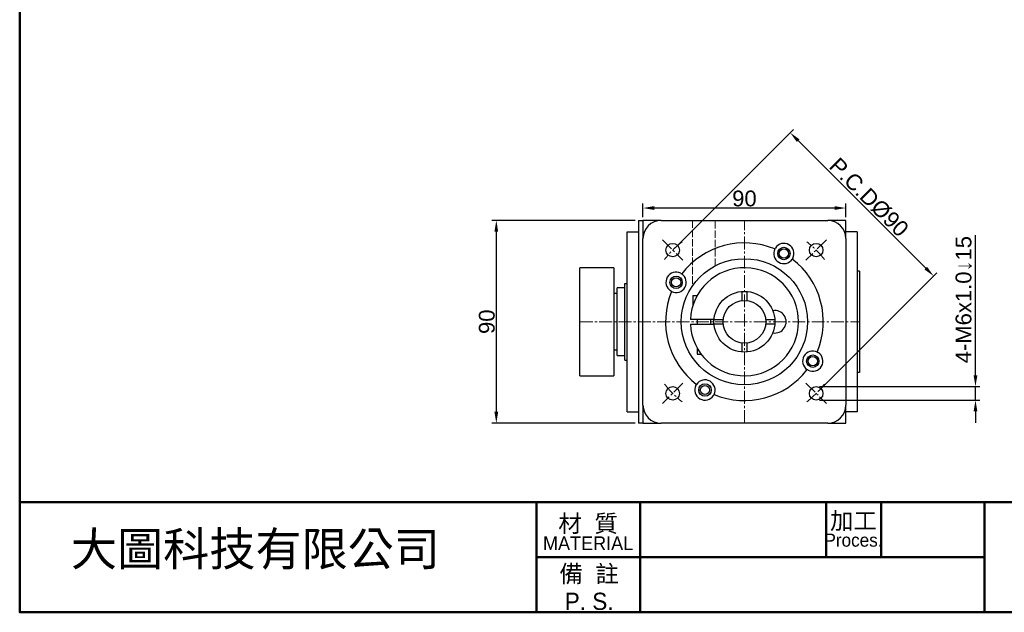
# Model space of a CAD drawing. Header units: millimetres. Extents: x 2723 to 3595, y 721 to 1332.
# Tile 1 of 8: x 2723 to 3160, y 721 to 984. Entities that reach past the tile are written whole.
import ezdxf

# ---------------------------------------------------------------- set-up
doc = ezdxf.new("R2010")
doc.units = ezdxf.units.MM
doc.linetypes.add('CENTER2', pattern=[28.575, 19.05, -3.175, 3.175, -3.175])
doc.linetypes.add('DASHED', pattern=[0.2068, 0.1655, -0.0413])
for name, color, linetype, lineweight in [('中心線', 6, 'CENTER2', 5), ('剖面線', 2, 'DASHED', 5), ('圖框', 7, 'Continuous', 50), ('標註', 4, 'Continuous', 13)]:
    doc.layers.add(name, color=color, linetype=linetype, lineweight=lineweight)
doc.layers.add('產品', color=7, linetype='Continuous')
doc.styles.get("Standard").update_dxf_attribs({"font": 'arial.ttf'})
doc.styles.add('預設-ISO', font='arial.ttf')
doc.dimstyles.new('yuetai', dxfattribs={"dimtxt": 7, "dimasz": 5, "dimexe": 2, "dimexo": 1.5, "dimtad": 1, "dimdsep": 46, "dimtxsty": 'Standard', "dimcen": 0, "dimadec": 0, "dimazin": 0, "dimtfac": 1, "dimtmove": 0, "dimatfit": 3, "dimfxl": 1, "dimarcsym": 0})

# ---------------------------------------------------------------- blocks, each defined once
blk = doc.blocks.new('標題欄框 下標註')
at = {"layer": '圖框'}
for p, q in [((2.28, 73.91), (2.28, 89.91)), ((77.28, 89.91), (77.28, 73.91)), ((92.28, 89.91), (92.28, 73.91)), ((119.28, 89.91), (119.28, 81.91)), ((127.28, 89.91), (127.28, 81.91)), ((142.28, 89.91), (142.28, 73.91)), ((77.28, 81.91), (142.28, 81.91))]:
    blk.add_line(p, q, dxfattribs=at)
for points in [[(2.28, 89.91), (287.28, 89.91), (287.28, 273.91), (2.28, 273.91)], [(287.28, 89.91), (2.28, 89.91), (2.28, 73.91), (287.28, 73.91)]]:
    blk.add_lwpolyline(points, close=True, dxfattribs=at)
at = {"layer": '圖框', "color": 7, "attachment_point": 5, "style": '預設-ISO'}
for s, insert, char_height, width, line_spacing_factor in [('{\\fPMingLiU|b0|i0|c136|p18;\\H0.71429x;加工\\P\\fPMingLiU|b0|i0|c0|p18;\\H0.76x;Proces.}', (123.25, 85.94), 3.5, 7.8869, 0.74878), ('\\f新細明體|b0|i0;\\H2.5000;材  質\\P\\f新細明體|b0|i0;\\H2.0000;MATERIAL', (84.75, 85.5), 3.5, 14.9029, 0.74878), ('\\f新細明體|b0|i0;\\H2.5000;備  註\\PP. S.', (84.9, 77.49), 2.5, 15.0412, 0.958537)]:
    blk.add_mtext(s, dxfattribs=dict(at, insert=insert, char_height=char_height, width=width, line_spacing_factor=line_spacing_factor))
blk = doc.blocks.new('*D16')
at = {"layer": 'Defpoints', "color": 0, "transparency": 16777216}
for p in [(3065.02, 933.82), (3012.9, 881.7), (3076.53, 818.06)]:
    blk.add_point(p, dxfattribs=at)
at = {"layer": '標註', "color": 0, "lineweight": -2, "transparency": 16777216}
for p, q in [((3013.96, 882.76), (3066.44, 935.24)), ((3125.12, 873.72), (3068.56, 930.29)), ((3077.6, 819.12), (3130.07, 871.6))]:
    blk.add_line(p, q, dxfattribs=at)
at = {"layer": '標註', "color": 0, "transparency": 16777216}
for points in [[(3069.15, 930.87), (3067.97, 929.7), (3065.02, 933.82)], [(3125.71, 874.31), (3124.54, 873.13), (3128.66, 870.18)]]:
    blk.add_solid(points, dxfattribs=at)
at = {"layer": '標註', "color": 0, "transparency": 16777216, "insert": (3099.95, 905.11), "char_height": 7, "attachment_point": 5, "rotation": 315}
blk.add_mtext('P.C.DØ90', dxfattribs=at)
blk = doc.blocks.new('*D21')
at = {"layer": 'Defpoints', "color": 0, "transparency": 16777216}
for p in [(2999.71, 900.37), (2999.71, 894.88), (3089.71, 894.88)]:
    blk.add_point(p, dxfattribs=at)
at = {"layer": '標註', "color": 0, "lineweight": -2, "transparency": 16777216}
for p, q in [((2999.71, 896.38), (2999.71, 902.37)), ((3084.71, 900.37), (3004.71, 900.37)), ((3089.71, 896.38), (3089.71, 902.37))]:
    blk.add_line(p, q, dxfattribs=at)
at = {"layer": '標註', "color": 0, "transparency": 16777216}
for points in [[(3004.71, 901.21), (3004.71, 899.54), (2999.71, 900.37)], [(3084.71, 901.21), (3084.71, 899.54), (3089.71, 900.37)]]:
    blk.add_solid(points, dxfattribs=at)
at = {"layer": '標註', "color": 0, "transparency": 16777216, "insert": (3044.71, 904.57), "char_height": 7, "attachment_point": 5}
blk.add_mtext('90', dxfattribs=at)
blk = doc.blocks.new('*D22')
at = {"layer": 'Defpoints', "color": 0, "transparency": 16777216}
for p in [(2997.71, 894.88), (2934.65, 804.88), (2997.71, 804.88)]:
    blk.add_point(p, dxfattribs=at)
at = {"layer": '標註', "color": 0, "lineweight": -2, "transparency": 16777216}
for p, q in [((2996.21, 894.88), (2932.65, 894.88)), ((2934.65, 889.88), (2934.65, 809.88)), ((2996.21, 804.88), (2932.65, 804.88))]:
    blk.add_line(p, q, dxfattribs=at)
at = {"layer": '標註', "color": 0, "transparency": 16777216}
for points in [[(2933.81, 889.88), (2935.48, 889.88), (2934.65, 894.88)], [(2933.81, 809.88), (2935.48, 809.88), (2934.65, 804.88)]]:
    blk.add_solid(points, dxfattribs=at)
at = {"layer": '標註', "color": 0, "transparency": 16777216, "insert": (2930.45, 849.88), "char_height": 7, "attachment_point": 5, "rotation": 90}
blk.add_mtext('90', dxfattribs=at)
blk = doc.blocks.new('*D24')
at = {"layer": 'Defpoints', "color": 0, "transparency": 16777216}
for p in [(3076.53, 821.06), (3147.21, 821.06), (3076.53, 815.06)]:
    blk.add_point(p, dxfattribs=at)
at = {"layer": '標註', "color": 0, "lineweight": -2, "transparency": 16777216}
for p, q in [((3147.21, 826.06), (3147.21, 888.32)), ((3078.03, 821.06), (3149.21, 821.06)), ((3147.21, 815.06), (3147.21, 821.06)), ((3078.03, 815.06), (3149.21, 815.06)), ((3147.21, 810.06), (3147.21, 805.06))]:
    blk.add_line(p, q, dxfattribs=at)
at = {"layer": '標註', "color": 0, "transparency": 16777216}
for points in [[(3146.38, 826.06), (3148.05, 826.06), (3147.21, 821.06)], [(3146.38, 810.06), (3148.05, 810.06), (3147.21, 815.06)]]:
    blk.add_solid(points, dxfattribs=at)
at = {"layer": '標註', "color": 0, "transparency": 16777216, "insert": (3142.05, 859.69), "char_height": 7, "attachment_point": 5, "rotation": 90}
blk.add_mtext('4-M6x1.0↓15', dxfattribs=at)

msp = doc.modelspace()

# ---------------------------------------------------------------- linework, layer by layer
at = {"layer": '中心線', "ltscale": 0.3}
for p, q in [((3044.715, 804.875), (3044.715, 894.875)), ((3008.349, 886.241), (3017.441, 877.15)), ((3081.08, 886.241), (3071.989, 877.15)), ((2971.715, 849.875), (3095.715, 849.875)), ((3017.441, 822.601), (3008.349, 813.51)), ((3071.989, 822.601), (3081.08, 813.51))]:
    msp.add_line(p, q, dxfattribs=at)
for start, end in [(127.94287, 142.05713), (37.94287, 52.05713), (217.94287, 232.05713), (307.94287, 322.05713)]:
    msp.add_arc((3044.715, 849.875), 45, start, end, dxfattribs=at)
at = {"layer": '剖面線', "ltscale": 20}
for p, q in [((3021.715, 894.875), (3021.715, 865.844)), ((3031.715, 874.675), (3031.715, 894.875))]:
    msp.add_line(p, q, dxfattribs=at)
at = {"layer": '產品'}
for p, q in [((2997.715, 894.875), (2999.715, 894.875)), ((2997.715, 894.875), (2997.715, 804.875)), ((2999.715, 894.875), (2999.715, 886.875)), ((3007.715, 894.875), (2999.715, 894.875)), ((3007.715, 894.875), (3081.715, 894.875)), ((3089.715, 894.875), (3081.715, 894.875)), ((3089.715, 886.875), (3089.715, 894.875)), ((2992.715, 809.875), (2992.715, 889.875)), ((2992.715, 889.875), (2997.715, 889.875)), ((2999.715, 812.875), (2999.715, 886.875)), ((3094.715, 889.875), (3089.715, 889.875)), ((3089.715, 886.875), (3089.715, 812.875)), ((3094.715, 889.875), (3094.715, 809.875)), ((2986.715, 873.875), (2971.715, 873.875)), ((2971.715, 825.875), (2971.715, 873.875)), ((2986.715, 873.875), (2986.715, 825.875)), ((3095.715, 872.375), (3094.715, 872.375)), ((3095.715, 872.375), (3095.715, 827.375)), ((2991.715, 864.875), (2988.215, 864.875)), ((2988.215, 834.875), (2988.215, 864.875)), ((2991.715, 832.875), (2991.715, 866.875)), ((2991.715, 866.875), (2992.715, 866.875)), ((2988.215, 862.375), (2986.715, 862.375)), ((3021.765, 861.275), (3021.765, 856.897)), ((3021.965, 861.475), (3023.704, 861.475)), ((3031.252, 850.875), (3020.736, 850.875)), ((3020.736, 848.875), (3031.252, 848.875)), ((3030.751, 850.875), (3031.252, 850.875)), ((3031.252, 848.875), (3030.751, 848.875)), ((2986.715, 837.375), (2988.215, 837.375)), ((2988.215, 834.875), (2991.715, 834.875)), ((2991.715, 832.875), (2992.715, 832.875)), ((2971.715, 825.875), (2986.715, 825.875)), ((3095.715, 827.375), (3094.715, 827.375)), ((2999.715, 812.875), (2999.715, 804.875)), ((3089.715, 804.875), (3089.715, 812.875)), ((2992.715, 809.875), (2997.715, 809.875)), ((3094.715, 809.875), (3089.715, 809.875)), ((2999.715, 804.875), (2997.715, 804.875)), ((2999.715, 804.875), (3007.715, 804.875)), ((3081.715, 804.875), (3007.715, 804.875)), ((3081.715, 804.875), (3089.715, 804.875))]:
    msp.add_line(p, q, dxfattribs=at)
at = {"layer": '產品', "ltscale": 5}
for p, q in [((3043.715, 859.323), (3043.715, 863.338)), ((3045.715, 863.338), (3045.715, 859.323)), ((3023.765, 850.875), (3023.765, 848.875)), ((3029.665, 850.875), (3029.665, 848.875)), ((3031.252, 850.875), (3035.268, 850.875)), ((3035.268, 848.875), (3031.252, 848.875)), ((3054.162, 850.875), (3058.178, 850.875)), ((3058.178, 848.875), (3054.162, 848.875)), ((3043.715, 836.413), (3043.715, 840.428)), ((3045.715, 840.428), (3045.715, 836.413)), ((3023.765, 838.167), (3023.765, 835.475)), ((3023.765, 835.475), (3025.515, 835.475))]:
    msp.add_line(p, q, dxfattribs=at)
at = {"layer": '產品', "flags": 128}
for points in [[(3058.181, 882.181), (3058.182, 882.182), (3058.183, 882.185), (3058.185, 882.19), (3058.189, 882.197), (3058.193, 882.205), (3058.198, 882.216), (3058.205, 882.228), (3058.212, 882.242), (3058.22, 882.257), (3058.228, 882.274), (3058.238, 882.293), (3058.249, 882.313), (3058.26, 882.334), (3058.273, 882.356), (3058.286, 882.38), (3058.299, 882.404), (3058.314, 882.429), (3058.329, 882.455), (3058.344, 882.482), (3058.361, 882.509), (3058.377, 882.536), (3058.394, 882.564), (3058.412, 882.592), (3058.429, 882.619)], [(3066.215, 878.124), (3066.199, 878.095), (3066.184, 878.066), (3066.169, 878.038), (3066.153, 878.01), (3066.138, 877.982), (3066.123, 877.955), (3066.108, 877.929), (3066.093, 877.904), (3066.079, 877.88), (3066.065, 877.857), (3066.052, 877.835), (3066.039, 877.815), (3066.027, 877.796), (3066.016, 877.778), (3066.006, 877.762), (3065.996, 877.747), (3065.988, 877.734), (3065.98, 877.723), (3065.974, 877.713), (3065.969, 877.705), (3065.965, 877.699), (3065.962, 877.694), (3065.96, 877.691), (3065.959, 877.69)], [(3016.466, 871.375), (3016.495, 871.36), (3016.524, 871.345), (3016.552, 871.329), (3016.58, 871.314), (3016.608, 871.299), (3016.635, 871.283), (3016.661, 871.269), (3016.686, 871.254), (3016.71, 871.24), (3016.733, 871.226), (3016.755, 871.213), (3016.775, 871.2), (3016.795, 871.188), (3016.812, 871.177), (3016.828, 871.166), (3016.843, 871.157), (3016.856, 871.149), (3016.868, 871.141), (3016.877, 871.135), (3016.885, 871.129), (3016.892, 871.125), (3016.896, 871.122), (3016.899, 871.12), (3016.9, 871.12)], [(3012.409, 863.342), (3012.408, 863.342), (3012.405, 863.344), (3012.4, 863.346), (3012.394, 863.349), (3012.385, 863.354), (3012.375, 863.359), (3012.363, 863.365), (3012.349, 863.372), (3012.333, 863.38), (3012.316, 863.389), (3012.298, 863.399), (3012.278, 863.409), (3012.257, 863.421), (3012.234, 863.433), (3012.211, 863.446), (3012.186, 863.46), (3012.161, 863.474), (3012.135, 863.489), (3012.109, 863.505), (3012.082, 863.521), (3012.054, 863.538), (3012.026, 863.555), (3011.999, 863.572), (3011.971, 863.59)], [(3077.021, 836.409), (3077.022, 836.409), (3077.024, 836.407), (3077.029, 836.405), (3077.036, 836.401), (3077.044, 836.397), (3077.055, 836.392), (3077.067, 836.386), (3077.081, 836.379), (3077.096, 836.371), (3077.113, 836.362), (3077.132, 836.352), (3077.152, 836.341), (3077.173, 836.33), (3077.195, 836.318), (3077.219, 836.305), (3077.243, 836.291), (3077.268, 836.277), (3077.294, 836.262), (3077.321, 836.246), (3077.348, 836.23), (3077.376, 836.213), (3077.403, 836.196), (3077.431, 836.179), (3077.459, 836.161)], [(3072.964, 828.376), (3072.935, 828.391), (3072.906, 828.406), (3072.877, 828.421), (3072.849, 828.437), (3072.822, 828.452), (3072.795, 828.467), (3072.769, 828.482), (3072.744, 828.497), (3072.72, 828.511), (3072.697, 828.525), (3072.675, 828.538), (3072.654, 828.551), (3072.635, 828.563), (3072.617, 828.574), (3072.601, 828.584), (3072.587, 828.594), (3072.573, 828.602), (3072.562, 828.61), (3072.552, 828.616), (3072.544, 828.621), (3072.538, 828.626), (3072.533, 828.629), (3072.531, 828.63), (3072.53, 828.631)], [(3023.215, 821.626), (3023.23, 821.656), (3023.245, 821.684), (3023.261, 821.713), (3023.276, 821.741), (3023.292, 821.769), (3023.307, 821.795), (3023.322, 821.822), (3023.336, 821.847), (3023.351, 821.871), (3023.364, 821.894), (3023.378, 821.915), (3023.39, 821.936), (3023.402, 821.955), (3023.414, 821.973), (3023.424, 821.989), (3023.433, 822.004), (3023.442, 822.017), (3023.449, 822.028), (3023.456, 822.038), (3023.461, 822.046), (3023.465, 822.052), (3023.468, 822.057), (3023.47, 822.06), (3023.47, 822.06)], [(3031.249, 817.57), (3031.248, 817.569), (3031.247, 817.566), (3031.244, 817.561), (3031.241, 817.554), (3031.237, 817.546), (3031.231, 817.535), (3031.225, 817.523), (3031.218, 817.509), (3031.21, 817.494), (3031.201, 817.477), (3031.191, 817.458), (3031.181, 817.438), (3031.169, 817.417), (3031.157, 817.395), (3031.144, 817.371), (3031.131, 817.347), (3031.116, 817.322), (3031.101, 817.296), (3031.085, 817.269), (3031.069, 817.242), (3031.053, 817.215), (3031.035, 817.187), (3031.018, 817.159), (3031, 817.132)]]:
    msp.add_lwpolyline(points, dxfattribs=at)
at = {"layer": '產品'}
for centre, radius in [((3012.895, 881.695), 3), ((3062.215, 880.186), 2.75), ((3076.535, 881.695), 3), ((3062.215, 880.186), 2.067), ((3044.715, 849.875), 28), ((3014.404, 867.375), 2.75), ((3014.404, 867.375), 2.067), ((3075.026, 832.375), 2.75), ((3075.026, 832.375), 2.067), ((3027.215, 819.565), 2.75), ((3027.215, 819.565), 2.067), ((3012.895, 818.056), 3), ((3076.535, 818.056), 3)]:
    msp.add_circle(centre, radius, dxfattribs=at)
at = {"layer": '產品', "ltscale": 5}
for radius in [13.5, 9.5]:
    msp.add_circle((3044.715, 849.875), radius, dxfattribs=at)
at = {"layer": '產品'}
for centre, radius, start, end in [((3007.715, 886.875), 8, 90, 180), ((3081.715, 886.875), 8, 0, 90), ((3044.715, 849.875), 35, 67.37168, 142.62832), ((3062.215, 880.186), 4.5, 332.7294, 147.2706), ((3062.215, 880.186), 4.5, 153.68584, 326.31416), ((3044.715, 849.875), 24, 182.38802, 177.61198), ((3044.715, 849.875), 35, 337.37168, 52.62832), ((3014.404, 867.375), 4.5, 62.7294, 237.2706), ((3014.404, 867.375), 4.5, 243.68584, 56.31416), ((3044.715, 849.875), 35, 157.37168, 232.62832), ((3021.965, 861.275), 0.2, 90, 180), ((3058.215, 849.875), 5, 259.32807, 100.67193), ((3075.026, 832.375), 4.5, 63.68584, 236.31416), ((3075.026, 832.375), 4.5, 242.7294, 57.2706), ((3044.715, 849.875), 35, 247.37168, 322.62832), ((3027.215, 819.565), 4.5, 152.7294, 327.2706), ((3027.215, 819.565), 4.5, 333.68584, 146.31416), ((3007.715, 812.875), 8, 180, 270), ((3081.715, 812.875), 8, 270, 0)]:
    msp.add_arc(centre, radius, start, end, dxfattribs=at)

# ---------------------------------------------------------------- block references
at = {"layer": '圖框', "xscale": 3.057730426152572, "yscale": 3.057730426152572, "zscale": 3.057730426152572}
msp.add_blockref('標題欄框 下標註', (2716.227, 494.849), dxfattribs=at)
msp.add_blockref('標題欄框 下標註', (2716.227, 494.849), dxfattribs=at)

# ---------------------------------------------------------------- texts
at = {"layer": '產品', "ltscale": 5, "insert": (2745.941, 756.487), "char_height": 15, "attachment_point": 1}
msp.add_mtext_dynamic_manual_height_columns('{\\fPMingLiU|b0|i0|c136|p18;大圖科技有限公司}', width=214.54867, gutter_width=12.5, heights=[33.196], dxfattribs=at)

# ---------------------------------------------------------------- dimensions: what is measured, and where the dimension line sits
at = {"layer": '標註'}
dim = msp.add_aligned_dim(p1=(3076.535, 818.056), p2=(3012.895, 881.695), distance=-73.717, text='P.C.DØ<>', dimstyle='yuetai', dxfattribs=at)
dim.commit()
dim.dimension.update_dxf_attribs({"geometry": '*D16', "text_midpoint": (3099.948, 905.109)})
dim = msp.add_linear_dim(base=(2999.715, 900.373), p1=(3089.715, 894.875), p2=(2999.715, 894.875), dimstyle='yuetai', dxfattribs=at)
dim.commit()
dim.dimension.update_dxf_attribs({"geometry": '*D21', "text_midpoint": (3044.715, 904.572)})
dim = msp.add_linear_dim(base=(2934.645, 804.875), p1=(2997.715, 894.875), p2=(2997.715, 804.875), angle=90, dimstyle='yuetai', dxfattribs=at)
dim.commit()
dim.dimension.update_dxf_attribs({"geometry": '*D22', "text_midpoint": (2930.446, 849.875)})
dim = msp.add_linear_dim(base=(3147.212, 821.056), p1=(3076.535, 815.056), p2=(3076.535, 821.056), angle=270, text='4-M<>x1.0↓15', dimstyle='yuetai', dxfattribs=at)
dim.commit()
dim.dimension.update_dxf_attribs({"geometry": '*D24', "text_midpoint": (3142.049, 859.688)})

doc.saveas('drawing.dxf')
